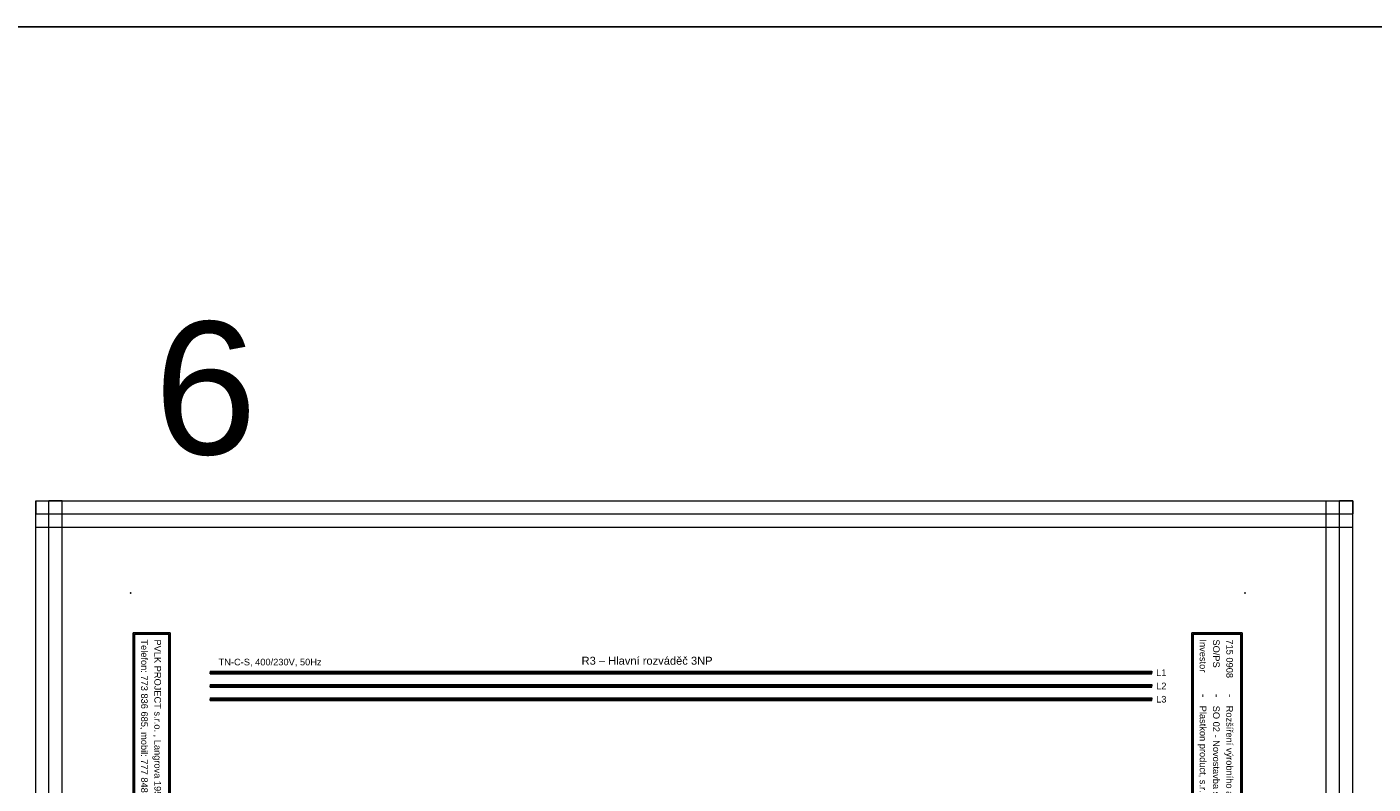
# Model space of a CAD drawing. Extents: x -3642 to 3381, y 3251 to 3904.
# Tile 19 of 41: x -912 to -405, y 3618 to 3904. Entities that reach past the tile are written whole.
import ezdxf
from ezdxf.enums import TextEntityAlignment as Align

# ---------------------------------------------------------------- set-up
doc = ezdxf.new("R2010")
doc.units = 0
doc.header["$MEASUREMENT"] = 0
for name, color, linetype in [('1-KRESBA', 7, 'Continuous'), ('__10-Popisy', 220, 'Continuous'), ('__Bílá', 7, 'Continuous'), ('__Oranžová', 30, 'Continuous'), ('__Vínová 220', 220, 'Continuous')]:
    doc.layers.add(name, color=color, linetype=linetype)
doc.styles.add('Arial', font='arial.ttf')

# ---------------------------------------------------------------- blocks, each defined once
blk = doc.blocks.new('BLK_Razítko_malé_pro_rozváděče')
at = {"layer": '__Bílá'}
for p, q in [((15, -1), (15, -20)), ((15, -1), (294, -1)), ((15.5, -1.5), (15.5, -19.5)), ((15.5, -1.5), (184.5, -1.5)), ((184.5, -1.5), (184.5, -19.5)), ((185, -1.5), (185, -19.5)), ((185, -1.5), (293.5, -1.5)), ((293.5, -19.5), (293.5, -1.5)), ((294, -20), (294, -1)), ((15, -20), (294, -20)), ((15.5, -19.5), (184.5, -19.5)), ((185, -19.5), (293.5, -19.5)), ((15, -405), (15, -419)), ((15, -405), (294, -405)), ((15.5, -405.5), (15.5, -418.5)), ((15.5, -405.5), (194.5, -405.5)), ((194.5, -405.5), (194.5, -418.5)), ((195, -405.5), (195, -418.5)), ((195, -405.5), (293.5, -405.5)), ((293.5, -405.5), (293.5, -418.5)), ((294, -405), (294, -419)), ((15, -419), (294, -419)), ((15.5, -418.5), (194.5, -418.5)), ((195, -418.5), (293.5, -418.5))]:
    blk.add_line(p, q, dxfattribs=at)
for p in [(0, 0), (300, 0), (0, -420), (300, -420)]:
    blk.add_point(p, dxfattribs=at)
at = {"layer": '__Bílá', "style": 'Arial'}
for s, height, p in [('Dokument', 2.5, (187, -7)), ('SO/PS', 2.5, (17.5, -12)), ('-', 3, (38, -7)), ('Vypracoval', 2.5, (187, -12)), ('-', 3, (210.5, -7)), ('Investor', 2.5, (17.5, -17)), ('-', 3, (38, -12)), ('Datum', 2.5, (187, -17)), ('-', 3, (210.5, -12)), ('-', 3, (38, -17)), ('-', 3, (210.5, -17)), ('PVLK PROJECT s.r.o. , Langrova 195/33,  787 01 Šumperk', 2.5, (17.5, -411)), ('Copyright © 2012 PVLK', 2.5, (197, -411)), ('Telefon: 773 836 685, mobil: 777 848 204, e-mail: %%Upavelka@pvlk.cz', 2.5, (17.5, -416)), ('Číslo dokumentu .....', 2.5, (197, -416))]:
    blk.add_text(s, height=height, dxfattribs=at).set_placement(p)
at = {"layer": '__Vínová 220', "char_height": 2.5, "attachment_point": 7, "style": 'Arial'}
for s, insert in [('715 0908', (17.5, -7)), ('Rozšíření výrobního areálu firmy PLASTKON PRODUCT, S.R.O.', (42.5, -7.75)), ('R3 – Hlavní rozváděč 3NP', (215, -7.75)), ('SO 02 - Novostavba skladovací haly s administrativní budovou', (42.5, -12.75)), ('Miroslav Pavelka', (215, -12.75)), ('Plastkon product, s.r.o., Hlavní 147, Mikulovice 790 84', (42.5, -17.75)), ('06/2016', (215, -17.75))]:
    blk.add_mtext(s, dxfattribs=dict(at, insert=insert))
at = {"layer": '__Vínová 220', "style": 'Arial'}
blk.add_attdef('ČÍSLO', text='', height=4, dxfattribs=at).set_placement((290, -416), align=Align.RIGHT)

msp = doc.modelspace()

# ---------------------------------------------------------------- linework, layer by layer
at = {"layer": '1-KRESBA', "color": 3}
msp.add_lwpolyline([(-3642.15, 3903.52), (3380.95, 3903.52), (3380.95, 3250.95), (-3642.15, 3250.95)], close=True, dxfattribs=at)
at = {"layer": '__Oranžová', "lineweight": 0}
for p, q in [((-843.31, 3660.5), (-843.31, 3660)), ((-843.31, 3660.5), (-488.31, 3660.5)), ((-843.31, 3659.5), (-843.31, 3660)), ((-843.31, 3660), (-488.31, 3660)), ((-843.31, 3659.5), (-488.31, 3659.5)), ((-488.31, 3660.5), (-488.31, 3660)), ((-488.31, 3659.5), (-488.31, 3660)), ((-843.31, 3655.5), (-843.31, 3655)), ((-843.31, 3655.5), (-488.31, 3655.5)), ((-843.31, 3654.5), (-843.31, 3655)), ((-843.31, 3655), (-488.31, 3655)), ((-843.31, 3654.5), (-488.31, 3654.5)), ((-488.31, 3655.5), (-488.31, 3655)), ((-488.31, 3654.5), (-488.31, 3655)), ((-843.31, 3650.5), (-843.31, 3650)), ((-843.31, 3650.5), (-488.31, 3650.5)), ((-843.31, 3649.5), (-843.31, 3650)), ((-843.31, 3650), (-488.31, 3650)), ((-843.31, 3649.5), (-488.31, 3649.5)), ((-488.31, 3650.5), (-488.31, 3650)), ((-488.31, 3649.5), (-488.31, 3650))]:
    msp.add_line(p, q, dxfattribs=at)
at = {"layer": '__Vínová 220', "lineweight": 0}
for p, q in [((-909.03, 3724.82), (-909.03, 3719.82)), ((-909.03, 3724.82), (-412.62, 3724.82)), ((-909.03, 3358.74), (-909.03, 3724.82)), ((-909.03, 3724.82), (-904.03, 3724.82)), ((-904.03, 3358.74), (-904.03, 3724.82)), ((-899.03, 3724.82), (-904.03, 3724.82)), ((-899.03, 3358.74), (-899.03, 3724.82)), ((-422.62, 3358.74), (-422.62, 3724.82)), ((-422.62, 3724.82), (-417.62, 3724.82)), ((-417.62, 3358.74), (-417.62, 3724.82)), ((-412.62, 3724.82), (-417.62, 3724.82)), ((-412.62, 3724.82), (-412.62, 3719.82)), ((-412.62, 3358.74), (-412.62, 3724.82)), ((-909.03, 3714.82), (-909.03, 3719.82)), ((-909.03, 3719.82), (-412.62, 3719.82)), ((-412.62, 3714.82), (-412.62, 3719.82)), ((-909.03, 3714.82), (-412.62, 3714.82))]:
    msp.add_line(p, q, dxfattribs=at)

# ---------------------------------------------------------------- block references
at = {"layer": '1-KRESBA', "rotation": 270}
msp.add_blockref('BLK_Razítko_malé_pro_rozváděče', (-453.31, 3690), dxfattribs=at).add_auto_attribs({'ČÍSLO': '24.6'})

# ---------------------------------------------------------------- texts
at = {"layer": '__10-Popisy', "style": 'Arial'}
msp.add_text('6', height=50, dxfattribs=at).set_placement((-864.46, 3742.31))
at = {"layer": '__Bílá', "insert": (-703.3, 3662.93), "char_height": 3, "attachment_point": 7, "style": 'Arial'}
msp.add_mtext('R3 – Hlavní rozváděč 3NP', dxfattribs=at)
at = {"layer": '__Oranžová', "lineweight": 0, "style": 'Arial'}
for s, p in [('TN-C-S, 400/230V, 50Hz', (-840.11, 3662.71)), ('L1', (-486.74, 3658.69)), ('L2', (-486.74, 3653.69)), ('L3', (-486.74, 3648.69))]:
    msp.add_text(s, height=2.5, dxfattribs=at).set_placement(p)

doc.saveas('drawing.dxf')
